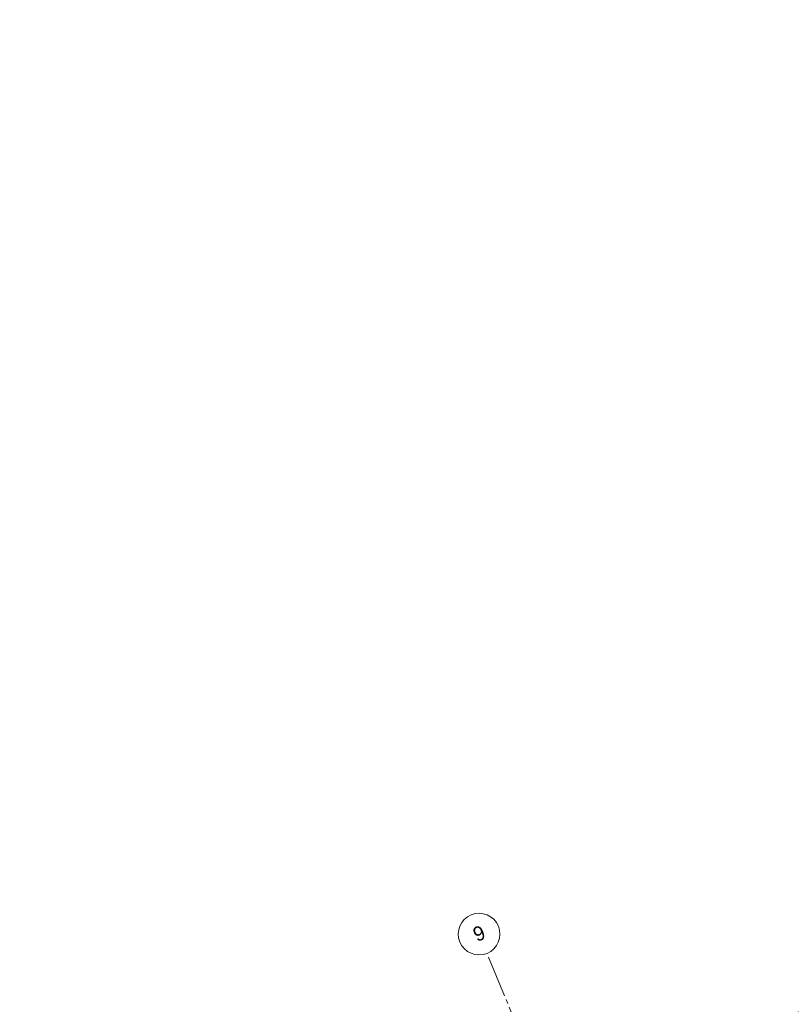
# Model space of a CAD drawing. Header units: millimetres. Extents: x -76965 to -69, y -21129 to 30747.
# Tile 49 of 65: x -46347 to -37079, y 17596 to 29418. Entities that reach past the tile are written whole.
import ezdxf
from ezdxf.enums import TextEntityAlignment as Align

# ---------------------------------------------------------------- set-up
doc = ezdxf.new("R2010")
doc.units = ezdxf.units.MM
doc.header["$MEASUREMENT"] = 0
doc.linetypes.add('B0204', pattern=[650, 500, -50, 50, -50])
doc.layers.add('007 Stramien', color=7, linetype='Continuous')
doc.layers.add('160 Presentatie_Aankleding 2D', color=7, linetype='Continuous')
doc.styles.add('GENERATED_STYLE_1', font='txt')
doc.dimstyles.new('GENERATED_STYLE__1', dxfattribs={"dimtxt": 300, "dimasz": 71.25, "dimexe": 0.18, "dimexo": 0, "dimgap": 0.09, "dimtad": 1, "dimdec": 0, "dimzin": 0, "dimdsep": 46, "dimtxsty": 'GENERATED_STYLE_1', "dimblk": 'ARROWHEAD_6', "dimblk1": 'ARROWHEAD_6', "dimblk2": 'ARROWHEAD_6', "dimcen": 0.09, "dimclrd": 1, "dimclre": 1, "dimclrt": 2, "dimadec": 1, "dimazin": 0, "dimtfac": 1, "dimtdec": 4, "dimtmove": 0, "dimatfit": 3, "dimfxl": 1, "dimtolj": 1, "dimtzin": 0, "dimarcsym": 0})

# ---------------------------------------------------------------- blocks, each defined once
blk = doc.blocks.new('*D150')
at = {"layer": '160 Presentatie_Aankleding 2D', "color": 1, "linetype": 'Continuous', "lineweight": 0}
for p, q in [((-39942, 16289), (-30978, 19988)), ((-39915, 16224), (-39969, 16354)), ((-39921, 16338), (-39962, 16240)), ((-47568, 13142), (-39942, 16289)), ((-56257, 9557), (-47568, 13142)), ((-47541, 13077), (-47595, 13207)), ((-47548, 13191), (-47588, 13093))]:
    blk.add_line(p, q, dxfattribs=at)
at = {"layer": '160 Presentatie_Aankleding 2D', "color": 2, "lineweight": 0, "insert": (-43258, 14856), "char_height": 300, "attachment_point": 7, "rotation": 202.424, "style": 'GENERATED_STYLE_1'}
blk.add_mtext('\\A1;{\\fArial|b0|i0|c0|p38;8.250}', dxfattribs=at)
blk = doc.blocks.new('ARROWHEAD_6')
at = {"color": 0, "linetype": 'Continuous', "lineweight": 0}
for p, q in [((0, 0), (-1, 0)), ((-0.5, -0.5), (0.5, 0.5))]:
    blk.add_line(p, q, dxfattribs=at)
blk = doc.blocks.new('*D151')
at = {"layer": '160 Presentatie_Aankleding 2D', "color": 1, "linetype": 'Continuous', "lineweight": 0}
for p, q in [((-39942, 16289), (-30978, 19988)), ((-30958, 20037), (-30998, 19939)), ((-39921, 16338), (-39962, 16240))]:
    blk.add_line(p, q, dxfattribs=at)
at = {"layer": '160 Presentatie_Aankleding 2D', "color": 2, "lineweight": 0, "insert": (-34963, 18279), "char_height": 300, "attachment_point": 7, "rotation": 202.424, "style": 'GENERATED_STYLE_1'}
blk.add_mtext('\\A1;{\\fArial|b0|i0|c0|p38;9.697}', dxfattribs=at)
blk = doc.blocks.new('*D152')
at = {"layer": '160 Presentatie_Aankleding 2D', "color": 1, "linetype": 'Continuous', "lineweight": 0}
for p, q in [((-23361, 23172), (-23402, 23074)), ((-30978, 19988), (-23381, 23123)), ((-39942, 16289), (-30978, 19988)), ((-30951, 19923), (-31005, 20053)), ((-30958, 20037), (-30998, 19939))]:
    blk.add_line(p, q, dxfattribs=at)
at = {"layer": '160 Presentatie_Aankleding 2D', "color": 2, "lineweight": 0, "insert": (-26683, 21696), "char_height": 300, "attachment_point": 7, "rotation": 202.424, "style": 'GENERATED_STYLE_1'}
blk.add_mtext('\\A1;{\\fArial|b0|i0|c0|p38;8.218}', dxfattribs=at)
blk = doc.blocks.new('Standard grid marker_2')
at = {"layer": '007 Stramien', "color": 6, "linetype": 'B0204', "lineweight": 0}
blk.add_line((9000, 0), (0, 0), dxfattribs=at)
at = {"layer": '007 Stramien', "color": 212, "linetype": 'Continuous', "lineweight": 0, "true_color": 0xcc00cc}
for start, end in [(0, 180), (180, 0)]:
    blk.add_arc((-250, 0), 250, start, end, dxfattribs=at)
at = {"layer": '007 Stramien', "color": 6, "lineweight": 0, "style": 'GENERATED_STYLE_1'}
for tag, p in [('AC_MarkerText_1_0', (-250, 9)), ('AC_MarkerText_1_1', (27071, 9))]:
    blk.add_attdef(tag, text='', height=175, rotation=270, dxfattribs=at).set_placement(p, align=Align.MIDDLE_CENTER)

msp = doc.modelspace()

# ---------------------------------------------------------------- block references
at = {"layer": '007 Stramien', "color": 1, "linetype": 'Continuous', "lineweight": 0}
ref = msp.add_blockref('Standard grid marker_2', (-40733.4, 18207.8), dxfattribs=dict(at, zscale=1000, rotation=292.4239737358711))
ref.add_attrib('AC_MarkerText_1', '6', dxfattribs={"color": 6, "lineweight": 0, "height": 175, "rotation": 202.42397, "style": 'GENERATED_STYLE_1'}).set_placement((-40828.8, 18447.5), align=Align.MIDDLE_CENTER)

# ---------------------------------------------------------------- dimensions: what is measured, and where the dimension line sits
at = {"layer": '160 Presentatie_Aankleding 2D', "color": 1, "linetype": 'Continuous', "lineweight": 0}
for base, p1, p2, picture, middle in [((-23381.4, 23123.2), (-31769.6, 21906.8), (-24173, 25041.6), '*D152', (-27099.6, 21361.7)), ((-30978, 19988.4), (-40733.4, 18207.8), (-31769.6, 21906.8), '*D151', (-35379.8, 17944.8)), ((-39941.8, 16289.4), (-48359.6, 15060.8), (-40733.4, 18207.8), '*D150', (-43674.7, 14521.8))]:
    dim = msp.add_linear_dim(base=base, p1=p1, p2=p2, angle=22.42397, dimstyle='GENERATED_STYLE__1', dxfattribs=at)
    dim.commit()
    dim.dimension.update_dxf_attribs({"geometry": picture, "text_midpoint": middle, "dimtype": 160, "text_rotation": 202.42397})

doc.saveas('drawing.dxf')
